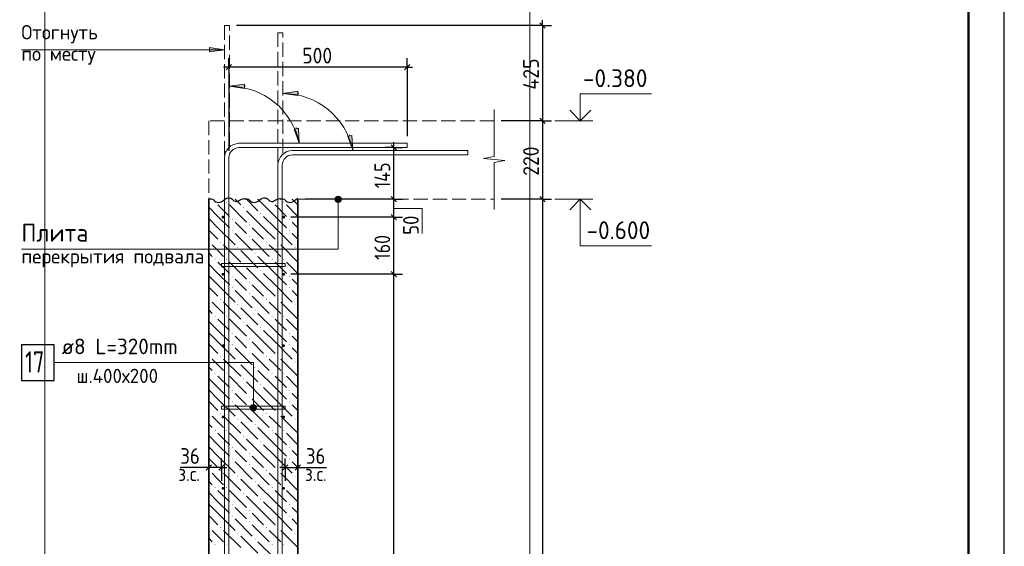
# Model space of a CAD drawing. Header units: millimetres. Extents: x 0 to 59400, y 0 to 42000.
# Tile 31 of 37: x 45599 to 59400, y 19241 to 26620. Entities that reach past the tile are written whole.
import ezdxf

# ---------------------------------------------------------------- set-up
doc = ezdxf.new("R2010")
doc.units = ezdxf.units.MM
doc.linetypes.add('______2', pattern=[270, 200, -70])
for name, color, linetype, lineweight in [('Standard', 7, 'Continuous', 25), ('ЖБ Перекрытие нижний уровень с отделкой', 7, '______2', 25), ('ЖБ Стена верхний уровень', 7, 'Continuous', 35), ('Позиционная метка диаметр_ шаг', 7, 'Continuous', 13), ('Позиционная метка линия выноска', 7, 'Continuous', 13), ('Примечания', 7, 'Continuous', 13), ('Стена фоновая арматура У1', 7, 'Continuous', 18), ('Стена фоновая арматура Х1', 7, 'Continuous', 35), ('Стена фоновая затяжка С-обр.', 52, 'Continuous', 25)]:
    doc.layers.add(name, color=color, linetype=linetype, lineweight=lineweight)
doc.layers.add('Размерная выноска', color=7, linetype='Continuous')
doc.styles.add('ISOCPEUR', font='txt')

msp = doc.modelspace()

# ---------------------------------------------------------------- hatches: boundary and pattern name
at = {"layer": 'ЖБ Стена верхний уровень', "linetype": 'Continuous', "lineweight": 18, "transparency": 33554687}
for points in [[(48331, 24064), (48338, 24071), (48344, 24064), (48338, 24058)], [(48491, 24064), (48498, 24071), (48504, 24064), (48498, 24058)], [(49131, 24064), (49138, 24071), (49144, 24064), (49138, 24058)], [(49291, 24064), (49298, 24071), (49304, 24064), (49298, 24058)], [(48731, 23984), (48738, 23991), (48744, 23984), (48738, 23978)], [(48971, 23904), (48978, 23911), (48984, 23904), (48978, 23898)], [(48571, 23824), (48578, 23831), (48584, 23824), (48578, 23818)], [(48811, 23744), (48818, 23751), (48824, 23744), (48818, 23738)], [(49371, 23824), (49378, 23831), (49384, 23824), (49378, 23818)], [(48571, 23664), (48578, 23671), (48584, 23664), (48578, 23658)], [(49371, 23664), (49378, 23671), (49384, 23664), (49378, 23658)], [(48251, 23504), (48258, 23511), (48264, 23504), (48258, 23498)], [(48411, 23504), (48418, 23511), (48424, 23504), (48418, 23498)], [(48811, 23584), (48818, 23591), (48824, 23584), (48818, 23578)], [(49051, 23504), (49058, 23511), (49064, 23504), (49058, 23498)], [(49211, 23504), (49218, 23511), (49224, 23504), (49218, 23498)], [(48651, 23424), (48658, 23431), (48664, 23424), (48658, 23418)], [(48891, 23344), (48898, 23351), (48904, 23344), (48898, 23338)], [(49451, 23424), (49458, 23431), (49464, 23424), (49458, 23418)], [(48331, 23264), (48338, 23271), (48344, 23264), (48338, 23258)], [(48491, 23264), (48498, 23271), (48504, 23264), (48498, 23258)], [(48731, 23184), (48738, 23191), (48744, 23184), (48738, 23178)], [(49131, 23264), (49138, 23271), (49144, 23264), (49138, 23258)], [(49291, 23264), (49298, 23271), (49304, 23264), (49298, 23258)], [(48971, 23104), (48978, 23111), (48984, 23104), (48978, 23098)], [(48571, 23024), (48578, 23031), (48584, 23024), (48578, 23018)], [(48811, 22944), (48818, 22951), (48824, 22944), (48818, 22938)], [(49371, 23024), (49378, 23031), (49384, 23024), (49378, 23018)], [(48571, 22864), (48578, 22871), (48584, 22864), (48578, 22858)], [(48811, 22784), (48818, 22791), (48824, 22784), (48818, 22778)], [(49371, 22864), (49378, 22871), (49384, 22864), (49378, 22858)], [(48251, 22704), (48258, 22711), (48264, 22704), (48258, 22698)], [(48411, 22704), (48418, 22711), (48424, 22704), (48418, 22698)], [(49051, 22704), (49058, 22711), (49064, 22704), (49058, 22698)], [(49211, 22704), (49218, 22711), (49224, 22704), (49218, 22698)], [(48651, 22624), (48658, 22631), (48664, 22624), (48658, 22618)], [(48891, 22544), (48898, 22551), (48904, 22544), (48898, 22538)], [(49451, 22624), (49458, 22631), (49464, 22624), (49458, 22618)], [(48331, 22464), (48338, 22471), (48344, 22464), (48338, 22458)], [(48491, 22464), (48498, 22471), (48504, 22464), (48498, 22458)], [(48731, 22384), (48738, 22391), (48744, 22384), (48738, 22378)], [(49131, 22464), (49138, 22471), (49144, 22464), (49138, 22458)], [(49291, 22464), (49298, 22471), (49304, 22464), (49298, 22458)], [(48571, 22224), (48578, 22231), (48584, 22224), (48578, 22218)], [(48971, 22304), (48978, 22311), (48984, 22304), (48978, 22298)], [(49371, 22224), (49378, 22231), (49384, 22224), (49378, 22218)], [(48811, 22144), (48818, 22151), (48824, 22144), (48818, 22138)], [(48571, 22064), (48578, 22071), (48584, 22064), (48578, 22058)], [(48811, 21984), (48818, 21991), (48824, 21984), (48818, 21978)], [(49371, 22064), (49378, 22071), (49384, 22064), (49378, 22058)], [(48251, 21904), (48258, 21911), (48264, 21904), (48258, 21898)], [(48411, 21904), (48418, 21911), (48424, 21904), (48418, 21898)], [(48651, 21824), (48658, 21831), (48664, 21824), (48658, 21818)], [(49051, 21904), (49058, 21911), (49064, 21904), (49058, 21898)], [(49211, 21904), (49218, 21911), (49224, 21904), (49218, 21898)], [(49451, 21824), (49458, 21831), (49464, 21824), (49458, 21818)], [(48331, 21664), (48338, 21671), (48344, 21664), (48338, 21658)], [(48491, 21664), (48498, 21671), (48504, 21664), (48498, 21658)], [(48891, 21744), (48898, 21751), (48904, 21744), (48898, 21738)], [(49131, 21664), (49138, 21671), (49144, 21664), (49138, 21658)], [(49291, 21664), (49298, 21671), (49304, 21664), (49298, 21658)], [(48731, 21584), (48738, 21591), (48744, 21584), (48738, 21578)], [(48571, 21424), (48578, 21431), (48584, 21424), (48578, 21418)], [(48971, 21504), (48978, 21511), (48984, 21504), (48978, 21498)], [(49371, 21424), (49378, 21431), (49384, 21424), (49378, 21418)], [(48571, 21264), (48578, 21271), (48584, 21264), (48578, 21258)], [(48811, 21344), (48818, 21351), (48824, 21344), (48818, 21338)], [(49371, 21264), (49378, 21271), (49384, 21264), (49378, 21258)], [(48811, 21184), (48818, 21191), (48824, 21184), (48818, 21178)], [(48251, 21104), (48258, 21111), (48264, 21104), (48258, 21098)], [(48411, 21104), (48418, 21111), (48424, 21104), (48418, 21098)], [(48651, 21024), (48658, 21031), (48664, 21024), (48658, 21018)], [(49051, 21104), (49058, 21111), (49064, 21104), (49058, 21098)], [(49211, 21104), (49218, 21111), (49224, 21104), (49218, 21098)], [(49451, 21024), (49458, 21031), (49464, 21024), (49458, 21018)], [(48331, 20864), (48338, 20871), (48344, 20864), (48338, 20858)], [(48491, 20864), (48498, 20871), (48504, 20864), (48498, 20858)], [(48891, 20944), (48898, 20951), (48904, 20944), (48898, 20938)], [(49131, 20864), (49138, 20871), (49144, 20864), (49138, 20858)], [(49291, 20864), (49298, 20871), (49304, 20864), (49298, 20858)], [(48731, 20784), (48738, 20791), (48744, 20784), (48738, 20778)], [(48971, 20704), (48978, 20711), (48984, 20704), (48978, 20698)], [(48571, 20624), (48578, 20631), (48584, 20624), (48578, 20618)], [(49371, 20624), (49378, 20631), (49384, 20624), (49378, 20618)], [(48571, 20464), (48578, 20471), (48584, 20464), (48578, 20458)], [(48811, 20544), (48818, 20551), (48824, 20544), (48818, 20538)], [(49371, 20464), (49378, 20471), (49384, 20464), (49378, 20458)], [(48251, 20304), (48258, 20311), (48264, 20304), (48258, 20298)], [(48411, 20304), (48418, 20311), (48424, 20304), (48418, 20298)], [(48811, 20384), (48818, 20391), (48824, 20384), (48818, 20378)], [(49051, 20304), (49058, 20311), (49064, 20304), (49058, 20298)], [(49211, 20304), (49218, 20311), (49224, 20304), (49218, 20298)], [(48651, 20224), (48658, 20231), (48664, 20224), (48658, 20218)], [(48891, 20144), (48898, 20151), (48904, 20144), (48898, 20138)], [(49451, 20224), (49458, 20231), (49464, 20224), (49458, 20218)], [(48331, 20064), (48338, 20071), (48344, 20064), (48338, 20058)], [(48491, 20064), (48498, 20071), (48504, 20064), (48498, 20058)], [(49131, 20064), (49138, 20071), (49144, 20064), (49138, 20058)], [(49291, 20064), (49298, 20071), (49304, 20064), (49298, 20058)], [(48731, 19984), (48738, 19991), (48744, 19984), (48738, 19978)], [(48971, 19904), (48978, 19911), (48984, 19904), (48978, 19898)], [(48571, 19824), (48578, 19831), (48584, 19824), (48578, 19818)], [(48811, 19744), (48818, 19751), (48824, 19744), (48818, 19738)], [(49371, 19824), (49378, 19831), (49384, 19824), (49378, 19818)], [(48571, 19664), (48578, 19671), (48584, 19664), (48578, 19658)], [(49371, 19664), (49378, 19671), (49384, 19664), (49378, 19658)], [(48251, 19504), (48258, 19511), (48264, 19504), (48258, 19498)], [(48411, 19504), (48418, 19511), (48424, 19504), (48418, 19498)], [(48811, 19584), (48818, 19591), (48824, 19584), (48818, 19578)], [(49051, 19504), (49058, 19511), (49064, 19504), (49058, 19498)], [(49211, 19504), (49218, 19511), (49224, 19504), (49218, 19498)], [(48651, 19424), (48658, 19431), (48664, 19424), (48658, 19418)], [(48891, 19344), (48898, 19351), (48904, 19344), (48898, 19338)], [(49451, 19424), (49458, 19431), (49464, 19424), (49458, 19418)], [(48331, 19264), (48338, 19271), (48344, 19264), (48338, 19258)], [(48491, 19264), (48498, 19271), (48504, 19264), (48498, 19258)], [(49131, 19264), (49138, 19271), (49144, 19264), (49138, 19258)], [(49291, 19264), (49298, 19271), (49304, 19264), (49298, 19258)]]:
    msp.add_hatch(color=7, dxfattribs=at).paths.add_polyline_path(points, flags=16)
at = {"layer": 'Позиционная метка линия выноска', "linetype": 'Continuous', "lineweight": 13, "transparency": 33554687}
for points in [[(50101, 24126), (50024, 24126), (50017, 24103)], [(50101, 24126), (50017, 24103), (50107, 24103)], [(50107, 24103), (50017, 24103), (50024, 24081)], [(50085, 24142), (50040, 24142), (50024, 24126)], [(50085, 24142), (50024, 24126), (50101, 24126)], [(50107, 24103), (50024, 24081), (50101, 24081)], [(50101, 24081), (50024, 24081), (50040, 24065)], [(50040, 24142), (50085, 24142), (50062, 24148)], [(50101, 24081), (50040, 24065), (50085, 24065)], [(50085, 24065), (50040, 24065), (50062, 24058)], [(48913, 21206), (48835, 21206), (48829, 21183)], [(48913, 21206), (48829, 21183), (48919, 21183)], [(48919, 21183), (48829, 21183), (48835, 21161)], [(48896, 21222), (48851, 21222), (48835, 21206)], [(48896, 21222), (48835, 21206), (48913, 21206)], [(48919, 21183), (48835, 21161), (48913, 21161)], [(48913, 21161), (48835, 21161), (48851, 21144)], [(48851, 21222), (48896, 21222), (48874, 21228)], [(48913, 21161), (48851, 21144), (48896, 21144)], [(48896, 21144), (48851, 21144), (48874, 21138)]]:
    msp.add_hatch(color=7, dxfattribs=at).paths.add_polyline_path(points)
at = {"layer": 'Примечания', "linetype": 'Continuous', "lineweight": 13, "transparency": 33554687}
for points in [[(48259, 26170), (48469, 26200), (48259, 26230)], [(48749, 25717), (48539, 25687), (48749, 25657)], [(49499, 25617), (49289, 25587), (49499, 25557)]]:
    msp.add_hatch(color=7, dxfattribs=at).paths.add_polyline_path(points)
for points in [[(49506, 25100), (49518, 24888), (49447, 25088)], [(50256, 24999), (50268, 24788), (50197, 24987)]]:
    msp.add_hatch(color=7, dxfattribs=at).paths.add_polyline_path(points, flags=16)
at = {"layer": 'Стена фоновая арматура У1', "linetype": 'Continuous', "lineweight": 13, "transparency": 33554687}
for points in [[(48469, 23853), (48467, 23861), (48463, 23867), (48456, 23872), (48449, 23873), (48441, 23872), (48435, 23867), (48430, 23861), (48429, 23853), (48430, 23846), (48435, 23839), (48441, 23835), (48449, 23833), (48456, 23835), (48463, 23839), (48467, 23846)], [(49319, 23853), (49317, 23861), (49313, 23867), (49306, 23872), (49299, 23873), (49291, 23872), (49285, 23867), (49280, 23861), (49279, 23853), (49280, 23846), (49285, 23839), (49291, 23835), (49299, 23833), (49306, 23835), (49313, 23839), (49317, 23846)], [(48469, 23053), (48467, 23061), (48463, 23067), (48456, 23072), (48449, 23073), (48441, 23072), (48435, 23067), (48430, 23061), (48429, 23053), (48430, 23046), (48435, 23039), (48441, 23035), (48449, 23033), (48456, 23035), (48463, 23039), (48467, 23046)], [(49319, 23053), (49317, 23061), (49313, 23067), (49306, 23072), (49299, 23073), (49291, 23072), (49285, 23067), (49280, 23061), (49279, 23053), (49280, 23046), (49285, 23039), (49291, 23035), (49299, 23033), (49306, 23035), (49313, 23039), (49317, 23046)], [(48469, 22053), (48467, 22061), (48463, 22067), (48456, 22072), (48449, 22073), (48441, 22072), (48435, 22067), (48430, 22061), (48429, 22053), (48430, 22046), (48435, 22039), (48441, 22035), (48449, 22033), (48456, 22035), (48463, 22039), (48467, 22046)], [(49319, 22053), (49317, 22061), (49313, 22067), (49306, 22072), (49299, 22073), (49291, 22072), (49285, 22067), (49280, 22061), (49279, 22053), (49280, 22046), (49285, 22039), (49291, 22035), (49299, 22033), (49306, 22035), (49313, 22039), (49317, 22046)], [(48469, 21053), (48467, 21061), (48463, 21067), (48456, 21072), (48449, 21073), (48441, 21072), (48435, 21067), (48430, 21061), (48429, 21053), (48430, 21046), (48435, 21039), (48441, 21035), (48449, 21033), (48456, 21035), (48463, 21039), (48467, 21046)], [(49319, 21053), (49317, 21061), (49313, 21067), (49306, 21072), (49299, 21073), (49291, 21072), (49285, 21067), (49280, 21061), (49279, 21053), (49280, 21046), (49285, 21039), (49291, 21035), (49299, 21033), (49306, 21035), (49313, 21039), (49317, 21046)], [(48469, 20053), (48467, 20061), (48463, 20067), (48456, 20072), (48449, 20073), (48441, 20072), (48435, 20067), (48430, 20061), (48429, 20053), (48430, 20046), (48435, 20039), (48441, 20035), (48449, 20033), (48456, 20035), (48463, 20039), (48467, 20046)], [(49319, 20053), (49317, 20061), (49313, 20067), (49306, 20072), (49299, 20073), (49291, 20072), (49285, 20067), (49280, 20061), (49279, 20053), (49280, 20046), (49285, 20039), (49291, 20035), (49299, 20033), (49306, 20035), (49313, 20039), (49317, 20046)]]:
    msp.add_hatch(color=7, dxfattribs=at).paths.add_polyline_path(points)

# ---------------------------------------------------------------- linework, layer by layer
at = {"layer": 'Standard', "color": 7, "linetype": 'Continuous', "lineweight": 35, "transparency": 33554687}
for p, q in [((58900, 39900), (58900, 20500)), ((58900, 39500), (58900, 20100))]:
    msp.add_line(p, q, dxfattribs=at)
at = {"layer": 'Standard', "color": 7, "linetype": 'Continuous', "lineweight": 50, "transparency": 33554687}
msp.add_line((58900, 39400), (58900, 23200), dxfattribs=at)
at = {"layer": 'Standard', "color": 254, "linetype": 'Continuous', "lineweight": 13, "true_color": 0xc4c4ff, "transparency": 33554687}
msp.add_line((45952, 28768), (45952, 8662), dxfattribs=at)
at = {"layer": 'Standard', "color": 7, "linetype": 'Continuous', "lineweight": -3, "transparency": 33554687}
for p, q in [((52926, 26538), (48639, 26538)), ((52926, 26538), (52801, 26538)), ((52926, 26538), (52926, 26613)), ((52926, 26538), (53051, 26538)), ((52926, 26538), (52926, 25203)), ((48529, 25957), (48454, 25957)), ((48529, 25957), (48529, 26082)), ((48529, 25957), (48529, 25832)), ((48529, 25957), (48529, 24784)), ((51029, 25957), (51029, 26082)), ((51029, 25957), (51029, 25832)), ((51029, 25957), (51029, 24988)), ((51029, 25957), (51104, 25957)), ((52926, 25203), (52801, 25203)), ((52926, 25203), (53051, 25203)), ((52926, 25203), (52926, 24103)), ((50842, 24828), (50842, 24903)), ((50842, 24828), (50717, 24828)), ((50842, 24828), (50967, 24828)), ((50842, 24828), (50929, 24828)), ((50842, 24103), (50842, 24828)), ((50842, 24103), (50717, 24103)), ((50842, 24103), (50967, 24103)), ((50842, 23853), (50842, 24103)), ((52926, 24103), (52801, 24103)), ((52926, 24103), (53051, 24103)), ((52926, 24103), (52926, 11603)), ((50842, 23853), (50717, 23853)), ((50842, 23853), (50967, 23853)), ((50842, 23053), (50842, 23853)), ((50842, 23053), (50717, 23053)), ((50842, 23053), (50967, 23053)), ((48249, 20346), (48249, 20471)), ((48429, 20346), (48429, 20471)), ((49319, 20346), (49319, 20471)), ((49499, 20346), (49499, 20471)), ((48249, 20346), (48174, 20346)), ((48249, 20346), (48249, 20221)), ((48249, 20346), (48249, 20346)), ((48429, 20346), (48249, 20346)), ((48429, 20346), (48429, 20221)), ((48429, 20346), (48429, 20158)), ((48429, 20346), (48504, 20346)), ((49319, 20346), (49244, 20346)), ((49319, 20346), (49319, 20221)), ((49319, 20346), (49319, 20158)), ((49499, 20346), (49499, 20221)), ((49499, 20346), (49499, 20346)), ((49499, 20346), (49574, 20346))]:
    msp.add_line(p, q, dxfattribs=at)
at = {"layer": 'Standard', "color": 7, "linetype": 'Continuous', "lineweight": 25, "transparency": 33554687}
for p, q in [((52888, 26576), (52963, 26501)), ((48566, 25994), (48491, 25919)), ((51066, 25994), (50991, 25919)), ((52888, 25241), (52963, 25166)), ((50879, 24791), (50804, 24866)), ((50879, 24066), (50804, 24141)), ((52888, 24141), (52963, 24066)), ((50879, 23816), (50804, 23891)), ((50879, 23016), (50804, 23091)), ((48286, 20383), (48211, 20308)), ((48466, 20383), (48391, 20308)), ((49281, 20308), (49356, 20383)), ((49461, 20308), (49536, 20383))]:
    msp.add_line(p, q, dxfattribs=at)
at = {"layer": 'Standard', "color": 7, "linetype": 'Continuous', "lineweight": 13, "transparency": 33554687}
for p, q in [((53101, 25203), (53631, 25203)), ((53101, 24103), (53631, 24103))]:
    msp.add_line(p, q, dxfattribs=at)
at = {"layer": 'Standard', "color": 7, "linetype": 'Continuous', "lineweight": 25, "transparency": 33554687}
msp.add_lwpolyline([(0, 0), (59400, 0), (59400, 42000), (0, 42000), (0, 0)], close=True, dxfattribs=at)
at = {"layer": 'Standard', "color": 7, "linetype": 'Continuous', "lineweight": 50, "transparency": 33554687}
msp.add_lwpolyline([(2000, 41500), (58900, 41500), (58900, 500), (2000, 500), (2000, 41500)], close=True, dxfattribs=at)
at = {"layer": 'Standard', "color": 7, "linetype": 'Continuous', "lineweight": 13, "transparency": 33554687}
for points in [[(58900, 41500), (2000, 41500), (2000, 500), (58900, 500), (58900, 41500)], [(41649, 6000), (58900, 6000), (58900, 28768), (41649, 28768), (41649, 6000)], [(53457, 25203), (53457, 25583), (54457, 25583)], [(53457, 24103), (53457, 23453), (54457, 23453)], [(50842, 23974), (51242, 23974), (51242, 23624)]]:
    msp.add_lwpolyline(points, dxfattribs=at)
at = {"layer": 'Standard', "color": 254, "linetype": 'Continuous', "lineweight": 13, "true_color": 0xc4c4ff, "transparency": 33554687}
msp.add_lwpolyline([(45952, 8662), (52749, 8662), (52749, 28768)], dxfattribs=at)
at = {"layer": 'Standard', "color": 7, "linetype": 'Continuous', "lineweight": -3, "transparency": 33554687}
for points in [[(51029, 25957), (49434, 25957), (49434, 25957), (48529, 25957)], [(52926, 25203), (52909, 25203), (52909, 25203), (52909, 25203), (52909, 25203), (52909, 25203), (52909, 25203), (52677, 25203), (52677, 25203), (52349, 25203)], [(50842, 24103), (50825, 24103), (50825, 24103), (49599, 24103)], [(52926, 24103), (52909, 24103), (52909, 24103), (52909, 24103), (52909, 24103), (52349, 24103)], [(50842, 23853), (50825, 23853), (50825, 23853), (49399, 23853)], [(50842, 23053), (50825, 23053), (50825, 23053), (50825, 23053), (50825, 23053), (49399, 23053)], [(50842, 12053), (50842, 12735), (50842, 12735), (50842, 23053)], [(49319, 20346), (49480, 20346), (49480, 20346), (49499, 20346)]]:
    msp.add_lwpolyline(points, dxfattribs=at)
at = {"layer": 'Standard', "color": 7, "linetype": 'Continuous', "lineweight": 35, "transparency": 33554687}
for points in [[(53308, 25352), (53457, 25203), (53605, 25352)], [(53308, 23955), (53457, 24103), (53605, 23955)]]:
    msp.add_lwpolyline(points, dxfattribs=at)
at = {"layer": 'ЖБ Перекрытие нижний уровень с отделкой', "color": 7, "linetype": '______2', "lineweight": 18, "transparency": 33554687}
for p, q in [((48249, 25203), (48249, 24103)), ((52249, 25203), (48249, 25203)), ((49499, 24103), (52249, 24103))]:
    msp.add_line(p, q, dxfattribs=at)
at = {"layer": 'ЖБ Стена верхний уровень', "color": 7, "linetype": 'Continuous', "lineweight": 35, "transparency": 33554687}
for p, q in [((48249, 24103), (48249, 11603)), ((49499, 11603), (49499, 24103))]:
    msp.add_line(p, q, dxfattribs=at)
at = {"layer": 'ЖБ Стена верхний уровень', "color": 9, "linetype": 'Continuous', "lineweight": 18, "true_color": 0xc7c7c7, "transparency": 33554687}
for p, q in [((48378, 24024), (48538, 23864)), ((48538, 24024), (48778, 23784)), ((48619, 24103), (48698, 24024)), ((48779, 24103), (48938, 23944)), ((49178, 23864), (48939, 24103)), ((49178, 24024), (49338, 23864)), ((49338, 24024), (49499, 23863)), ((49419, 24103), (49498, 24024)), ((48378, 23864), (48249, 23993)), ((49018, 23704), (48778, 23944)), ((48249, 23833), (48378, 23704)), ((48378, 23864), (48538, 23704)), ((48698, 23704), (48618, 23784)), ((49018, 23864), (49178, 23704)), ((49178, 23864), (49338, 23704)), ((49498, 23704), (49418, 23784)), ((48249, 23673), (48378, 23544)), ((48378, 23704), (48618, 23464)), ((48618, 23624), (48858, 23384)), ((48778, 23624), (48698, 23704)), ((48858, 23704), (49018, 23544)), ((49018, 23704), (49178, 23544)), ((49178, 23704), (49418, 23464)), ((49418, 23624), (49499, 23543)), ((49499, 23703), (49498, 23704)), ((48378, 23384), (48298, 23464)), ((48458, 23464), (48698, 23224)), ((48858, 23544), (49098, 23304)), ((49178, 23384), (49098, 23464)), ((49258, 23464), (49498, 23224)), ((48249, 23353), (48298, 23304)), ((48458, 23304), (48378, 23384)), ((48698, 23384), (48938, 23144)), ((49258, 23304), (49178, 23384)), ((49498, 23384), (49499, 23383)), ((48378, 23064), (48249, 23193)), ((48378, 23224), (48538, 23064)), ((48538, 23224), (48778, 22984)), ((49178, 23064), (48938, 23304)), ((49178, 23224), (49338, 23064)), ((49338, 23224), (49499, 23063)), ((48378, 23064), (48538, 22904)), ((49018, 22904), (48778, 23144)), ((49018, 23064), (49178, 22904)), ((49178, 23064), (49338, 22904)), ((48249, 23033), (48378, 22904)), ((48698, 22904), (48618, 22984)), ((49498, 22904), (49418, 22984)), ((48249, 22873), (48378, 22744)), ((48378, 22904), (48618, 22664)), ((48618, 22824), (48858, 22584)), ((48778, 22824), (48698, 22904)), ((48858, 22904), (49018, 22744)), ((49018, 22904), (49178, 22744)), ((49178, 22904), (49418, 22664)), ((49418, 22824), (49499, 22743)), ((49499, 22903), (49498, 22904)), ((48378, 22584), (48298, 22664)), ((48458, 22664), (48698, 22424)), ((48858, 22744), (49098, 22504)), ((49178, 22584), (49098, 22664)), ((49258, 22664), (49498, 22424)), ((48249, 22553), (48298, 22504)), ((48458, 22504), (48378, 22584)), ((48698, 22584), (48938, 22344)), ((49178, 22264), (48938, 22504)), ((49258, 22504), (49178, 22584)), ((49498, 22584), (49499, 22583)), ((48378, 22264), (48249, 22393)), ((48378, 22424), (48538, 22264)), ((48538, 22424), (48778, 22184)), ((49178, 22424), (49338, 22264)), ((49338, 22424), (49499, 22263)), ((48249, 22233), (48378, 22104)), ((48378, 22264), (48538, 22104)), ((49018, 22104), (48778, 22344)), ((49018, 22264), (49178, 22104)), ((49178, 22264), (49338, 22104)), ((48378, 22104), (48618, 21864)), ((48698, 22104), (48618, 22184)), ((48778, 22024), (48698, 22104)), ((48858, 22104), (49018, 21944)), ((49018, 22104), (49178, 21944)), ((49178, 22104), (49418, 21864)), ((49498, 22104), (49418, 22184)), ((49499, 22103), (49498, 22104)), ((48249, 22073), (48378, 21944)), ((48618, 22024), (48858, 21784)), ((48858, 21944), (49098, 21704)), ((49418, 22024), (49499, 21943)), ((48378, 21784), (48298, 21864)), ((48458, 21864), (48698, 21624)), ((49178, 21784), (49098, 21864)), ((49258, 21864), (49498, 21624)), ((48249, 21753), (48298, 21704)), ((48458, 21704), (48378, 21784)), ((48698, 21784), (48938, 21544)), ((49178, 21464), (48938, 21704)), ((49258, 21704), (49178, 21784)), ((49498, 21784), (49499, 21783)), ((48378, 21464), (48249, 21593)), ((48378, 21624), (48538, 21464)), ((48538, 21624), (48778, 21384)), ((49018, 21304), (48778, 21544)), ((49178, 21624), (49338, 21464)), ((49338, 21624), (49499, 21463)), ((48249, 21433), (48378, 21304)), ((48378, 21464), (48538, 21304)), ((49018, 21464), (49178, 21304)), ((49178, 21464), (49338, 21304)), ((48249, 21273), (48378, 21144)), ((48378, 21304), (48618, 21064)), ((48698, 21304), (48618, 21384)), ((48778, 21224), (48698, 21304)), ((48858, 21304), (49018, 21144)), ((49018, 21304), (49178, 21144)), ((49178, 21304), (49418, 21064)), ((49498, 21304), (49418, 21384)), ((49499, 21303), (49498, 21304)), ((48618, 21224), (48858, 20984)), ((48858, 21144), (49098, 20904)), ((49418, 21224), (49499, 21143)), ((48378, 20984), (48298, 21064)), ((48458, 20904), (48378, 20984)), ((48458, 21064), (48698, 20824)), ((48698, 20984), (48938, 20744)), ((49178, 20984), (49098, 21064)), ((49258, 20904), (49178, 20984)), ((49258, 21064), (49498, 20824)), ((49498, 20984), (49499, 20983)), ((48249, 20953), (48298, 20904)), ((49178, 20664), (48938, 20904)), ((48378, 20664), (48249, 20793)), ((48378, 20824), (48538, 20664)), ((48538, 20824), (48778, 20584)), ((49018, 20504), (48778, 20744)), ((49178, 20824), (49338, 20664)), ((49338, 20824), (49499, 20663)), ((48249, 20633), (48378, 20504)), ((48378, 20664), (48538, 20504)), ((48698, 20504), (48618, 20584)), ((49018, 20664), (49178, 20504)), ((49178, 20664), (49338, 20504)), ((49498, 20504), (49418, 20584)), ((48249, 20473), (48378, 20344)), ((48378, 20504), (48618, 20264)), ((48778, 20424), (48698, 20504)), ((48858, 20504), (49018, 20344)), ((49018, 20504), (49178, 20344)), ((49178, 20504), (49418, 20264)), ((49499, 20503), (49498, 20504)), ((48618, 20424), (48858, 20184)), ((48858, 20344), (49098, 20104)), ((49418, 20424), (49499, 20343)), ((48249, 20153), (48298, 20104)), ((48378, 20184), (48298, 20264)), ((48458, 20104), (48378, 20184)), ((48458, 20264), (48698, 20024)), ((48698, 20184), (48938, 19944)), ((49178, 20184), (49098, 20264)), ((49258, 20104), (49178, 20184)), ((49258, 20264), (49498, 20024)), ((49498, 20184), (49499, 20183)), ((48378, 20024), (48538, 19864)), ((48538, 20024), (48778, 19784)), ((49178, 19864), (48938, 20104)), ((49178, 20024), (49338, 19864)), ((49338, 20024), (49499, 19863)), ((48378, 19864), (48249, 19993)), ((49018, 19704), (48778, 19944)), ((48249, 19833), (48378, 19704)), ((48378, 19864), (48538, 19704)), ((48698, 19704), (48618, 19784)), ((49018, 19864), (49178, 19704)), ((49178, 19864), (49338, 19704)), ((49498, 19704), (49418, 19784)), ((48249, 19673), (48378, 19544)), ((48378, 19704), (48618, 19464)), ((48618, 19624), (48858, 19384)), ((48778, 19624), (48698, 19704)), ((48858, 19704), (49018, 19544)), ((49018, 19704), (49178, 19544)), ((49178, 19704), (49418, 19464)), ((49418, 19624), (49499, 19543)), ((49499, 19703), (49498, 19704)), ((48378, 19384), (48298, 19464)), ((48458, 19464), (48698, 19224)), ((48858, 19544), (49098, 19304)), ((49178, 19384), (49098, 19464)), ((49258, 19464), (49498, 19224)), ((48249, 19353), (48298, 19304)), ((48458, 19304), (48378, 19384)), ((48698, 19384), (48938, 19144)), ((49258, 19304), (49178, 19384)), ((49498, 19384), (49499, 19383)), ((49178, 19064), (48938, 19304))]:
    msp.add_line(p, q, dxfattribs=at)
at = {"layer": 'Позиционная метка линия выноска', "color": 7, "linetype": 'Continuous', "lineweight": 13, "transparency": 33554687}
for p, q in [((50017, 24103), (50017, 24103)), ((50062, 24148), (50062, 24148)), ((50062, 24058), (50062, 24058)), ((50107, 24103), (50107, 24103)), ((48829, 21183), (48829, 21183)), ((48874, 21228), (48874, 21228)), ((48874, 21138), (48874, 21138)), ((48919, 21183), (48919, 21183))]:
    msp.add_line(p, q, dxfattribs=at)
for points in [[(50062, 24103), (50062, 23405), (45623, 23405)], [(46083, 21815), (48874, 21815), (48874, 21183)]]:
    msp.add_lwpolyline(points, dxfattribs=at)
for centre in [(50062, 24103), (48874, 21183)]:
    msp.add_circle(centre, 45, dxfattribs=at)
at = {"layer": 'Примечания', "color": 7, "linetype": '______2', "lineweight": 13, "transparency": 33554687}
for p, q in [((48539, 26538), (48469, 26538)), ((48469, 26538), (48469, 24688)), ((48539, 24850), (48539, 26538)), ((49289, 26438), (49219, 26438)), ((49219, 26438), (49219, 24588)), ((49289, 24750), (49289, 26438))]:
    msp.add_line(p, q, dxfattribs=at)
at = {"layer": 'Примечания', "color": 7, "linetype": 'Continuous', "lineweight": 13, "transparency": 33554687}
for p, q in [((48469, 26200), (48259, 26230)), ((48259, 26230), (48259, 26170)), ((45623, 26200), (48469, 26200)), ((48259, 26200), (48244, 26200)), ((48259, 26170), (48469, 26200)), ((48469, 26200), (48469, 26200)), ((48469, 26200), (48469, 26200)), ((48469, 26200), (48469, 26200)), ((48749, 25717), (48539, 25687)), ((48539, 25687), (48539, 25687)), ((48539, 25687), (48539, 25687)), ((48539, 25687), (48539, 25687)), ((48539, 25687), (48749, 25657)), ((48749, 25657), (48749, 25717)), ((48749, 25687), (48764, 25687)), ((49499, 25617), (49289, 25587)), ((49289, 25587), (49289, 25587)), ((49289, 25587), (49289, 25587)), ((49289, 25587), (49289, 25587)), ((49289, 25587), (49499, 25557)), ((49499, 25557), (49499, 25617)), ((49499, 25587), (49514, 25587)), ((52249, 25362), (52249, 24704)), ((49447, 25088), (49506, 25100)), ((49518, 24888), (49447, 25088)), ((49476, 25094), (49473, 25109)), ((49506, 25100), (49518, 24888)), ((50197, 24987), (50256, 24999)), ((50268, 24788), (50197, 24987)), ((50226, 24993), (50223, 25008)), ((50256, 24999), (50268, 24788)), ((49518, 24888), (49518, 24888)), ((49518, 24888), (49518, 24888)), ((49518, 24888), (49518, 24888)), ((50268, 24788), (50268, 24788)), ((50268, 24788), (50268, 24788)), ((50268, 24788), (50268, 24788)), ((52249, 24704), (52099, 24676)), ((52099, 24676), (52399, 24648)), ((52399, 24648), (52249, 24620)), ((52249, 24620), (52249, 23962)), ((52249, 23962), (52249, 23962))]:
    msp.add_line(p, q, dxfattribs=at)
at = {"layer": 'Примечания', "color": 7, "linetype": 'Continuous', "lineweight": 25, "transparency": 33554687}
for points in [[(48249, 24112), (48267, 24112), (48287, 24109), (48305, 24103), (48320, 24092), (48332, 24079), (48347, 24068), (48365, 24061), (48385, 24058), (48404, 24062), (48422, 24069), (48440, 24077), (48455, 24088), (48469, 24099), (48483, 24111), (48500, 24120), (48519, 24124), (48539, 24124), (48558, 24118), (48573, 24108), (48586, 24095), (48600, 24084), (48617, 24075), (48637, 24073), (48656, 24078), (48674, 24086), (48691, 24094), (48708, 24103), (48725, 24111), (48745, 24114), (48749, 24115)], [(48749, 24112), (48767, 24112), (48787, 24109), (48805, 24103), (48820, 24092), (48832, 24079), (48847, 24068), (48865, 24061), (48885, 24058), (48904, 24062), (48922, 24069), (48940, 24077), (48955, 24088), (48969, 24099), (48983, 24111), (49000, 24120), (49019, 24124), (49039, 24124), (49058, 24118), (49073, 24108), (49086, 24095), (49100, 24084), (49117, 24075), (49137, 24073), (49156, 24078), (49174, 24086), (49191, 24094), (49208, 24103), (49225, 24111), (49245, 24114), (49249, 24115)], [(49249, 24112), (49267, 24112), (49287, 24109), (49305, 24103), (49320, 24092), (49332, 24079), (49347, 24068), (49365, 24061), (49385, 24058), (49404, 24062), (49422, 24069), (49440, 24077), (49455, 24088), (49469, 24099), (49483, 24111), (49499, 24119)]]:
    msp.add_lwpolyline(points, dxfattribs=at)
at = {"layer": 'Примечания', "color": 7, "linetype": 'Continuous', "lineweight": 13, "transparency": 33554687}
for centre in [(48539, 24687), (49289, 24587)]:
    msp.add_arc(centre, 1000, 11.603, 90, dxfattribs=at)
at = {"layer": 'Размерная выноска', "color": 7, "linetype": 'Continuous', "lineweight": -3, "transparency": 33554687}
for p, q in [((48249, 20346), (47849, 20346)), ((49499, 20346), (49899, 20346))]:
    msp.add_line(p, q, dxfattribs=at)
at = {"layer": 'Стена фоновая арматура Х1', "color": 7, "linetype": 'Continuous', "lineweight": 18, "transparency": 33554687}
for points in [[(48469, 11603), (48469, 24688), (48474, 24725), (48486, 24763), (48506, 24798), (48530, 24827), (48559, 24851), (48594, 24871), (48632, 24883), (48669, 24888), (51029, 24888), (51029, 24828), (48673, 24828), (48646, 24824), (48618, 24815), (48593, 24801), (48573, 24784), (48556, 24764), (48542, 24739), (48533, 24711), (48529, 24684), (48529, 11603), (48469, 11603)], [(49219, 11603), (49219, 24588), (49224, 24625), (49236, 24663), (49256, 24698), (49280, 24727), (49309, 24751), (49344, 24771), (49382, 24783), (49419, 24788), (51879, 24788), (51879, 24728), (49423, 24728), (49396, 24724), (49368, 24715), (49343, 24701), (49323, 24684), (49306, 24664), (49292, 24639), (49283, 24611), (49279, 24584), (49279, 11603), (49219, 11603)]]:
    msp.add_lwpolyline(points, dxfattribs=at)
at = {"layer": 'Стена фоновая затяжка С-обр.', "color": 98, "linetype": 'Continuous', "lineweight": 13, "true_color": 0x005000, "transparency": 33554687}
for points in [[(49319, 23163), (48429, 23163), (48429, 23203), (49319, 23203), (49319, 23163)], [(49319, 21163), (48429, 21163), (48429, 21203), (49319, 21203), (49319, 21163)]]:
    msp.add_lwpolyline(points, dxfattribs=at)
at = {"layer": 'Стена фоновая затяжка С-обр.', "color": 7, "linetype": 'Continuous', "lineweight": 25, "transparency": 33554687}
msp.add_lwpolyline([(45623, 21565), (46083, 21565), (46083, 22065), (45623, 22065), (45623, 21565)], dxfattribs=at)

# ---------------------------------------------------------------- texts
at = {"layer": 'Standard', "color": 7, "linetype": 'Continuous', "lineweight": 25, "transparency": 33554687, "attachment_point": 7, "style": 'ISOCPEUR'}
for s, insert, char_height, width in [('\\W0.91;500', (49559, 26007), 220, 561.98), ('\\W0.95;-0.380', (53494, 25675), 250, 1067.85), ('\\W0.95;-0.600', (53544, 23545), 250, 1067.86), ('\\W0.87;36', (47850, 20396), 220, 403.93), ('\\W0.87;36', (49611, 20396), 220, 403.93)]:
    msp.add_mtext(s, dxfattribs=dict(at, insert=insert, char_height=char_height, width=width))
at = {"layer": 'Standard', "color": 7, "linetype": 'Continuous', "lineweight": 25, "transparency": 33554687, "char_height": 220, "attachment_point": 7, "rotation": 90, "style": 'ISOCPEUR'}
for s, insert, width in [('\\W0.92;425', (52876, 25640), 584.43), ('\\W0.91;220', (52876, 24433), 561.99), ('\\W0.83;145', (50792, 24257), 531.43), ('\\W0.87;50', (51193, 23605), 403.93), ('\\W0.83;160', (50792, 23255), 508.56)]:
    msp.add_mtext(s, dxfattribs=dict(at, insert=insert, width=width))
at = {"layer": 'Standard', "color": 7, "linetype": 'Continuous', "lineweight": 18, "transparency": 33554687, "char_height": 200, "attachment_point": 7, "style": 'ISOCPEUR'}
for s, insert, width in [('\\W0.97;ш.400х200', (46396, 21529), 1335.95), ('\\W0.90;з.с.', (47823, 20155), 459.94), ('\\W0.90;з.с.', (49600, 20155), 459.94)]:
    msp.add_mtext(s, dxfattribs=dict(at, insert=insert, width=width))
at = {"layer": 'Позиционная метка диаметр_ шаг', "color": 7, "linetype": 'Continuous', "lineweight": 18, "transparency": 33554687, "char_height": 200, "attachment_point": 7, "style": 'ISOCPEUR'}
for s, insert, width in [('\\W0.97;Отогнуть', (45623, 26290), 1316.06), ('\\W0.97;по месту', (45623, 25990), 1236.08)]:
    msp.add_mtext(s, dxfattribs=dict(at, insert=insert, width=width))
at = {"layer": 'Позиционная метка диаметр_ шаг', "color": 7, "linetype": 'Continuous', "lineweight": 25, "transparency": 33554687, "attachment_point": 7, "style": 'ISOCPEUR'}
for s, insert, char_height, width in [('\\W0.95;Плита', (45623, 23510), 250, 1093.33), ('\\W0.98;перекрытия подвала', (45623, 23150), 200, 2696.76)]:
    msp.add_mtext(s, dxfattribs=dict(at, insert=insert, char_height=char_height, width=width))
at = {"layer": 'Стена фоновая затяжка С-обр.', "color": 7, "linetype": 'Continuous', "lineweight": 13, "transparency": 33554687, "attachment_point": 7, "style": 'ISOCPEUR'}
for s, insert, char_height, width in [('\\W0.98;ø8 L=320mm ', (46188, 21932), 220, 1888.53), ('\\W0.75;17', (45673, 21675), 300, 472.28)]:
    msp.add_mtext(s, dxfattribs=dict(at, insert=insert, char_height=char_height, width=width))

doc.saveas('drawing.dxf')
